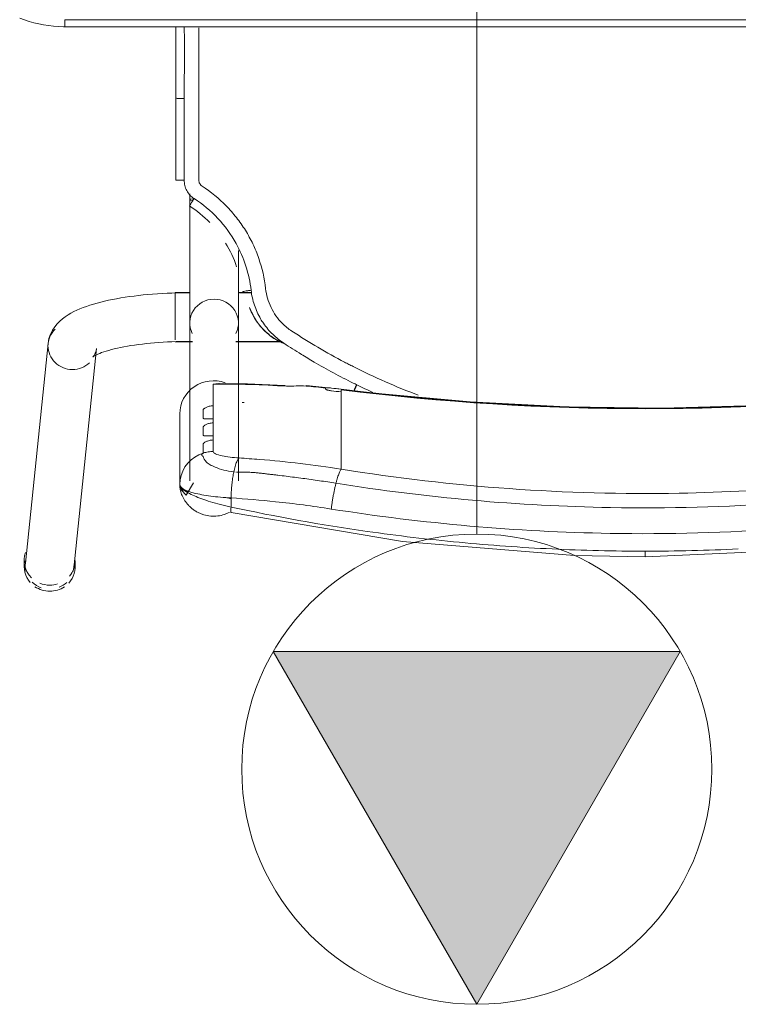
# Model space of a CAD drawing. Header units: metres. Extents: x 1.7 to 42.3, y -72.9 to -47.6.
# Tile 111 of 216: x 8.486 to 8.791, y -61.538 to -61.119. Entities that reach past the tile are written whole.
import ezdxf

# ---------------------------------------------------------------- set-up
doc = ezdxf.new("R2010")
doc.units = ezdxf.units.M
doc.linetypes.add('Oculto 1_5', pattern=[0.0022, 0.0015, -0.0007])
doc.layers.add('I-FURN', color=7, linetype='Continuous', lineweight=18)
doc.layers.add('M-MNTG', color=7, linetype='Continuous', lineweight=18)
doc.layers.add('M-MNTG-IDEN', color=1, linetype='Continuous', lineweight=9, true_color=0xff0000)

# ---------------------------------------------------------------- blocks, each defined once
blk = doc.blocks.new('ConjuntoParaAlunoTamanho6 - CJA06_ConjuntoParaAlunoTamanho6-V28-2PAV - FRIGORÍFICA')
at = {"layer": 'I-FURN', "color": 253, "true_color": 0xaaaaaa}
for p, q in [((0.24321, 0.29526), (0.23354, 0.20182)), ((0.24254, 0.29456), (0.24254, 0.29197)), ((0.2643, 0.29197), (0.2643, 0.29456)), ((0.25413, 0.19969), (0.2638, 0.29312)), ((0.1981, 0.22964), (0.1981, 0.25969)), ((0.17315, 0.25812), (0.17315, 0.19097)), ((0.19385, 0.19097), (0.19385, 0.25812)), ((0.19685, 0.25395), (0.19754, 0.2558)), ((0.12943, 0.2438), (0.12943, 0.25317)), ((0.17457, 0.25441), (0.17513, 0.25435)), ((0.1959, 0.25221), (0.19685, 0.25395)), ((0.12943, 0.24214), (0.12943, 0.2438)), ((0.12943, 0.24214), (0.12943, 0.23653)), ((0.18386, 0.23904), (0.18386, 0.24073)), ((0.12943, 0.23653), (0.12943, 0.23486)), ((0.12943, 0.23486), (0.12943, 0.22925)), ((0.18386, 0.23176), (0.18386, 0.23345)), ((0.12943, 0.22759), (0.12943, 0.22925)), ((0.12943, 0.22759), (0.12943, 0.22197)), ((0.18386, 0.21701), (0.18386, 0.22617)), ((0.12943, 0.22031), (0.12943, 0.22197)), ((0.12946, 0.21915), (0.14434, 0.21757)), ((0.17944, 0.21689), (0.18173, 0.21678)), ((0.17429, 0.19894), (0.15474, 0.19894)), ((0.17429, 0.19879), (0.15494, 0.19879)), ((0.2, 0.19894), (0.19271, 0.19894)), ((0.19385, 0.19879), (0.19271, 0.19879)), ((0.19385, 0.19845), (0.19385, 0.19879)), ((0.19385, 0.19764), (0.19385, 0.19845)), ((0.2, 0.1938), (0.2, 0.19814)), ((0.19385, 0.1916), (0.19385, 0.19367)), ((0.2, 0.18573), (0.2, 0.19364)), ((0.19385, 0.18582), (0.19385, 0.18688)), ((0.19385, 0.18371), (0.19385, 0.18582)), ((0.2, 0.17794), (0.2, 0.1856)), ((0.19385, 0.17809), (0.19385, 0.18059)), ((0.16757, 0.17809), (0.17268, 0.17809)), ((0.1676, 0.17794), (0.17323, 0.17794)), ((0.19377, 0.17794), (0.2, 0.17794)), ((0.19385, 0.13604), (0.19385, 0.13857)), ((0.19983, 0.13021), (0.19982, 0.0953)), ((0.19982, 0.06497), (0.19982, 0.0953)), ((0.247, 0.06497), (-0.247, 0.06497)), ((0.247, 0.06497), (-0.247, 0.06497)), ((0.247, 0.06497), (0.247, 0.06197))]:
    blk.add_line(p, q, dxfattribs=at)
at = {"layer": 'I-FURN', "color": 253, "true_color": 0xaaaaaa, "flags": 128}
for points in [[(0.0001, 0.2904), (-0.07267, 0.28721), (-0.14486, 0.2777), (-0.17603, 0.27161)], [(0.17623, 0.27161), (0.10331, 0.28398), (0.03018, 0.28985), (0.0001, 0.2904)], [(0.17627, 0.2654), (0.17627, 0.26637), (0.17627, 0.26734), (0.17627, 0.26831), (0.17627, 0.26928)], [(0.1981, 0.25971), (0.19792, 0.26092), (0.19739, 0.26208), (0.1954, 0.2642), (0.19227, 0.25896)], [(0.19754, 0.2558), (0.19796, 0.25773), (0.1981, 0.25969)], [(0.1981, 0.25971), (0.1981, 0.2522), (0.1981, 0.24468)], [(0.1981, 0.22964), (0.1981, 0.23715), (0.1981, 0.24467), (0.1981, 0.25218), (0.1981, 0.25969)], [(0.19172, 0.24799), (0.19331, 0.2492), (0.19471, 0.25062), (0.1959, 0.25221)], [(0.1881, 0.24628), (0.18997, 0.24701), (0.19172, 0.24799)], [(0.18386, 0.24073), (0.18386, 0.24195), (0.18386, 0.24317), (0.18386, 0.24439), (0.18386, 0.24561)], [(0.1881, 0.24628), (0.1881, 0.24532), (0.1881, 0.24435), (0.1881, 0.24339), (0.1881, 0.24243)], [(0.18386, 0.23345), (0.18386, 0.23485), (0.18386, 0.23624), (0.18386, 0.23764), (0.18386, 0.23904)], [(0.1881, 0.23868), (0.1881, 0.2378), (0.1881, 0.23692), (0.1881, 0.23603), (0.1881, 0.23515)], [(0.18386, 0.22617), (0.18386, 0.22757), (0.18386, 0.22897), (0.18386, 0.23036), (0.18386, 0.23176)], [(0.1881, 0.23141), (0.1881, 0.23052), (0.1881, 0.22964), (0.1881, 0.22876), (0.1881, 0.22787)], [(-0.12926, 0.21915), (-0.08865, 0.22342), (-0.0479, 0.2261), (-0.00707, 0.22717), (0.03376, 0.22666), (0.07455, 0.22454), (0.11521, 0.22083), (0.12946, 0.21915)], [(0.12943, 0.21937), (0.12943, 0.21961), (0.12943, 0.21984), (0.12943, 0.22007), (0.12943, 0.22031)], [(0.1361, 0.21901), (0.1361, 0.21893), (0.1361, 0.21886), (0.1361, 0.21878), (0.1361, 0.2187)], [(0.15351, 0.21761), (0.16928, 0.2169), (0.18131, 0.21677)], [(0.18173, 0.21678), (0.18279, 0.21686), (0.18386, 0.21701)], [(0.23507, 0.20536), (0.23501, 0.20531), (0.23482, 0.20518), (0.23451, 0.20499), (0.23408, 0.20476), (0.23355, 0.20449), (0.23291, 0.2042), (0.23217, 0.20389), (0.23133, 0.20358), (0.23041, 0.20326), (0.22941, 0.20294), (0.22832, 0.20262), (0.22717, 0.2023), (0.22594, 0.20199), (0.22464, 0.20169), (0.22328, 0.2014), (0.22186, 0.20112), (0.22039, 0.20086), (0.21886, 0.2006), (0.21729, 0.20036), (0.21567, 0.20014), (0.214, 0.19993), (0.2123, 0.19973), (0.21057, 0.19956), (0.2088, 0.1994), (0.207, 0.19926), (0.20518, 0.19913), (0.20334, 0.19903), (0.20148, 0.19894), (0.19961, 0.19888), (0.19772, 0.19883), (0.19583, 0.1988), (0.19394, 0.19879), (0.19385, 0.19879)], [(0.23354, 0.20182), (0.23373, 0.20287), (0.23403, 0.20376), (0.23437, 0.20445), (0.23469, 0.20492), (0.23492, 0.20521), (0.23505, 0.20534), (0.23507, 0.20536)], [(0.25413, 0.19969), (0.25375, 0.19762), (0.25311, 0.19572), (0.25226, 0.19403), (0.25129, 0.19256), (0.25023, 0.19128), (0.24913, 0.19017), (0.24799, 0.18919), (0.24683, 0.18832), (0.24563, 0.18753), (0.24441, 0.18681), (0.24316, 0.18615), (0.24188, 0.18553), (0.24055, 0.18496), (0.23919, 0.18441), (0.23778, 0.1839), (0.23633, 0.18341), (0.23483, 0.18295), (0.2333, 0.18251), (0.23171, 0.1821), (0.23008, 0.1817), (0.22841, 0.18133), (0.2267, 0.18098), (0.22495, 0.18064), (0.22315, 0.18033), (0.22132, 0.18004), (0.21946, 0.17976), (0.21756, 0.17951), (0.21562, 0.17928), (0.21366, 0.17906), (0.21168, 0.17887), (0.20967, 0.1787), (0.20763, 0.17855), (0.20558, 0.17842), (0.20352, 0.17831), (0.20144, 0.17823), (0.19935, 0.17816), (0.19725, 0.17811), (0.19515, 0.17809), (0.19385, 0.17809)], [(0.17315, 0.16015), (0.17315, 0.162), (0.17315, 0.16382), (0.17315, 0.1656), (0.17315, 0.16735), (0.17315, 0.16905), (0.17315, 0.17071), (0.17315, 0.17233), (0.17315, 0.1739), (0.17315, 0.17541), (0.17315, 0.17687), (0.17315, 0.17828), (0.17315, 0.17963), (0.17315, 0.18092), (0.17315, 0.18215), (0.17315, 0.18331), (0.17315, 0.18441), (0.17315, 0.18544), (0.17315, 0.1864), (0.17315, 0.18729), (0.17315, 0.1881), (0.17315, 0.18885), (0.17315, 0.18951), (0.17315, 0.19011), (0.17315, 0.19062), (0.17315, 0.19097)], [(0.19385, 0.19097), (0.19385, 0.19051), (0.19385, 0.18998), (0.19385, 0.18937), (0.19385, 0.18869), (0.19385, 0.18793), (0.19385, 0.1871), (0.19385, 0.18619), (0.19385, 0.18522), (0.19385, 0.18417), (0.19385, 0.18306), (0.19385, 0.18188), (0.19385, 0.18064), (0.19385, 0.17934), (0.19385, 0.17798), (0.19385, 0.17656), (0.19385, 0.17508), (0.19385, 0.17355), (0.19385, 0.17198), (0.19385, 0.17035), (0.19385, 0.16868), (0.19385, 0.16696), (0.19385, 0.16521), (0.19385, 0.16342), (0.19385, 0.16159), (0.19385, 0.15974), (0.19385, 0.15785), (0.19385, 0.15594), (0.19385, 0.15401), (0.19385, 0.15206), (0.19385, 0.15009), (0.19385, 0.14811), (0.19385, 0.14612), (0.19385, 0.14413), (0.19385, 0.14213), (0.19385, 0.14013), (0.19385, 0.13857)], [(0.16841, 0.18432), (0.16841, 0.18434), (0.16841, 0.18435), (0.16841, 0.18437), (0.16841, 0.18438)], [(0.19623, 0.13025), (0.19623, 0.12639), (0.19623, 0.12254), (0.19623, 0.11868), (0.19623, 0.11483), (0.19623, 0.11097), (0.19623, 0.10712), (0.19623, 0.10327), (0.19623, 0.09941), (0.19623, 0.09556)], [(0.2662, 0.06136), (0.26421, 0.06209), (0.2622, 0.06274), (0.26015, 0.06331), (0.25809, 0.06379), (0.25601, 0.0642), (0.25391, 0.06451), (0.25181, 0.06475), (0.24969, 0.0649), (0.24757, 0.06496), (0.247, 0.06497)], [(0.247, 0.06197), (0.1235, 0.06197), (0, 0.06197), (-0.1235, 0.06197), (-0.247, 0.06197)], [(-0.247, 0.06197), (-0.1235, 0.06197), (0, 0.06197), (0.1235, 0.06197), (0.247, 0.06197)]]:
    blk.add_lwpolyline(points, dxfattribs=at)
at = {"layer": 'I-FURN', "color": 253, "true_color": 0xaaaaaa}
for centre, major_axis, ratio, start_param, end_param in [((0.25342, 0.29456), (0.01088, 0), 0.965926, 2.404321, 3.312013), ((0.25351, 0.29419), (-0.01029, 0.00107), 0.967158, 5.223081, 5.597593), ((0.25342, 0.29456), (0.01088, 0), 0.965926, 1.570796, 2.182166), ((0.25342, 0.29197), (0.01088, 0), 0.965926, 1.581694, 1.883969), ((0.25342, 0.29456), (-0.01088, 0), 0.965926, 4.098128, 4.712389), ((0.25342, 0.29197), (0.01088, 0), 0.965926, 1.176355, 1.570796), ((0.25351, 0.29419), (-0.01029, 0.00107), 0.967158, 4.026797, 4.46746), ((0.25342, 0.29197), (0.01088, 0), 0.965926, 2.446266, 3.141593), ((0.25342, 0.29197), (0.01088, 0), 0.965926, 5.959867, 7.062609), ((0.25342, 0.29456), (0.01088, 0), 0.965926, 6.052088, 6.985956), ((0.25351, 0.29419), (-0.01029, 0.00107), 0.967158, 6.102343, 6.382991), ((0.25351, 0.29419), (-0.01029, 0.00107), 0.967158, 3.141593, 3.502975), ((0.0001, -0.77159), (1.0211, 0), 0.978148, 1.443771, 1.697822), ((0.0001, -0.77117), (1.0209, 0), 0.978148, 1.443771, 1.697822), ((0.1837, 0.22964), (0.0144, 0), 0.978148, 4.362105, 6.283185), ((0.17947, 0.60128), (0.385, 0), 0.978148, 4.689765, 4.691852), ((0.17947, 0.60356), (0.395, 0), 0.978148, 4.585364, 4.595996), ((0.17947, 0.60221), (0.3948, 0), 0.978148, 4.585364, 4.595936), ((0.17947, 0.60263), (0.395, 0), 0.978148, 4.602237, 4.623287), ((0.14521, 0.22754), (0.00087, 0.00996), 0.018501, 2.93296, 3.325659), ((0.17947, 0.60336), (0.395, 0), 0.978148, 4.644485, 4.723499), ((0.24383, 0.20075), (-0.01029, 0.00107), 0.967158, 4.812195, 5.597593), ((0.24383, 0.20075), (-0.01029, 0.00107), 0.967158, 3.241398, 4.812195), ((0.24383, 0.20075), (-0.01029, 0.00107), 0.967158, 2.456, 3.241398), ((0.1835, 0.19097), (0.01035, 0), 0.978148, 2.686587, 4.712389), ((0.1835, 0.19097), (0.01035, 0), 0.978148, 4.712389, 6.738191), ((0.1835, 0.13857), (0.01035, 0), 0.069756, 5.759587, 6.776353)]:
    blk.add_ellipse(centre, major_axis=major_axis, ratio=ratio, start_param=start_param, end_param=end_param, dxfattribs=at)
for points in [[(0.0001, 0.29036), (0.0001, 0.29029), (0.0001, 0.29001), (0.0001, 0.28916), (0.0001, 0.28841), (0.0001, 0.28802)], [(-0.01972, 0.28779), (-0.02633, 0.28763), (-0.03293, 0.2874), (-0.03953, 0.28708)], [(0.0001, 0.28802), (-0.00651, 0.28802), (-0.01312, 0.28795), (-0.01972, 0.28779)], [(0.01992, 0.28779), (0.01332, 0.28795), (0.00671, 0.28802), (0.0001, 0.28802)], [(0.03973, 0.28708), (0.03313, 0.2874), (0.02653, 0.28763), (0.01992, 0.28779)], [(0.0595, 0.28591), (0.05292, 0.28638), (0.04633, 0.28677), (0.03973, 0.28708)], [(0.07921, 0.28427), (0.07265, 0.28489), (0.06608, 0.28544), (0.0595, 0.28591)], [(0.09885, 0.28217), (0.09232, 0.28294), (0.08577, 0.28365), (0.07921, 0.28427)], [(0.11839, 0.27961), (0.11189, 0.28054), (0.10538, 0.28139), (0.09885, 0.28217)], [(0.17627, 0.26928), (0.1572, 0.27337), (0.13788, 0.27683), (0.11839, 0.27961)], [(0.13164, 0.25914), (0.13175, 0.25959), (0.13198, 0.26053), (0.13231, 0.26203), (0.13262, 0.26359), (0.13292, 0.2652), (0.1332, 0.26684), (0.13344, 0.26848), (0.13359, 0.26956), (0.13366, 0.2701)], [(0.17627, 0.26928), (0.17633, 0.26966), (0.17642, 0.27037), (0.17644, 0.2712), (0.17636, 0.27149), (0.1763, 0.27156)], [(0.17513, 0.25435), (0.1752, 0.25471), (0.17534, 0.25544), (0.17553, 0.25659), (0.17571, 0.25778), (0.17586, 0.25902), (0.17599, 0.26028), (0.1761, 0.26156), (0.17618, 0.26285), (0.17624, 0.26413), (0.17626, 0.26498), (0.17627, 0.2654)], [(0.1981, 0.25969), (0.1981, 0.26035), (0.19703, 0.26165), (0.19239, 0.26338), (0.18523, 0.2647), (0.17934, 0.26523), (0.17627, 0.2654)], [(0.17811, 0.26528), (0.17751, 0.26545), (0.1769, 0.26561), (0.17629, 0.26577)], [(0.12943, 0.25317), (0.12952, 0.25327), (0.1297, 0.25353), (0.13, 0.25409), (0.13031, 0.25481), (0.13064, 0.25568), (0.13097, 0.2567), (0.1313, 0.25786), (0.13153, 0.2587), (0.13164, 0.25914)], [(0.17285, 0.2484), (0.17297, 0.2485), (0.1732, 0.24877), (0.17355, 0.24934), (0.17389, 0.25006), (0.17423, 0.25093), (0.17455, 0.25195), (0.17485, 0.25308), (0.17504, 0.25392), (0.17513, 0.25435)], [(0.18386, 0.24561), (0.18422, 0.24561), (0.18494, 0.24565), (0.18601, 0.24578), (0.18707, 0.24599), (0.18776, 0.24617), (0.1881, 0.24628)], [(0.12434, 0.2095), (0.11529, 0.21408), (0.10607, 0.21814), (0.09666, 0.22168)], [(0.11594, 0.2205), (0.11821, 0.21947), (0.12046, 0.21841), (0.1227, 0.21732)], [(0.1227, 0.21732), (0.12291, 0.21776), (0.12336, 0.21866), (0.12377, 0.21945), (0.12395, 0.2198)], [(0.12334, 0.21813), (0.12319, 0.21783), (0.12304, 0.21753), (0.12289, 0.21723)], [(0.12395, 0.21936), (0.12377, 0.21898), (0.12356, 0.21856), (0.12335, 0.21813)], [(0.1336, 0.21981), (0.13377, 0.21979), (0.1341, 0.21974), (0.13456, 0.21967), (0.13499, 0.21957), (0.13538, 0.21946), (0.13569, 0.21935), (0.13593, 0.21923), (0.13606, 0.21912), (0.1361, 0.21905), (0.1361, 0.21901)], [(0.1361, 0.2187), (0.1361, 0.21868), (0.13609, 0.21865), (0.13607, 0.21862), (0.13605, 0.2186)], [(0.14432, 0.21779), (0.14576, 0.21776), (0.1486, 0.21775), (0.15133, 0.21782), (0.15267, 0.21788)], [(0.15267, 0.21788), (0.1532, 0.21758), (0.15369, 0.21752), (0.15417, 0.21772)], [(0.12436, 0.21651), (0.12408, 0.21665), (0.12353, 0.21692), (0.12297, 0.21719), (0.1227, 0.21732)], [(0.14098, 0.20758), (0.13826, 0.20916), (0.13276, 0.21224), (0.12717, 0.21512), (0.12436, 0.21651)], [(0.12798, 0.20762), (0.12738, 0.20794), (0.12617, 0.20857), (0.12495, 0.20919), (0.12434, 0.2095)], [(0.1504, 0.19445), (0.14673, 0.19684), (0.13935, 0.20142), (0.13181, 0.20561), (0.12798, 0.20762)], [(0.14635, 0.20432), (0.14546, 0.20487), (0.14368, 0.20597), (0.14188, 0.20704), (0.14098, 0.20758)], [(0.15378, 0.19963), (0.15256, 0.20043), (0.1501, 0.202), (0.14762, 0.20355), (0.14638, 0.20431)], [(0.15863, 0.1971), (0.15703, 0.19822), (0.15531, 0.19916), (0.1535, 0.1999)], [(0.15374, 0.19972), (0.15472, 0.19931), (0.15575, 0.19881), (0.1568, 0.1982)], [(0.1625, 0.1911), (0.16134, 0.1928), (0.15869, 0.19594), (0.1555, 0.19851), (0.15378, 0.19963)], [(0.15448, 0.19112), (0.15386, 0.19174), (0.15256, 0.19292), (0.15114, 0.19396), (0.1504, 0.19445)], [(0.16156, 0.17636), (0.16124, 0.17915), (0.15968, 0.18454), (0.15645, 0.18912), (0.15448, 0.19112)], [(0.16371, 0.18924), (0.16352, 0.18955), (0.16313, 0.19018), (0.16271, 0.1908), (0.1625, 0.1911)], [(0.16774, 0.17706), (0.1675, 0.1792), (0.16656, 0.18343), (0.16479, 0.18738), (0.16371, 0.18924)], [(0.16501, 0.19076), (0.16537, 0.19026), (0.16604, 0.18925), (0.16695, 0.18767), (0.16775, 0.18603), (0.1682, 0.1849), (0.16841, 0.18432)], [(0.17146, 0.1778), (0.17147, 0.17776), (0.17128, 0.17766), (0.17046, 0.17746), (0.16921, 0.17725), (0.16823, 0.17712), (0.16774, 0.17706)], [(0.1786, 0.15703), (0.17667, 0.16018), (0.1751, 0.16355), (0.1739, 0.16704)], [(0.19391, 0.14119), (0.19084, 0.14321), (0.18795, 0.1456), (0.18537, 0.14827)], [(0.19199, 0.13805), (0.19225, 0.13846), (0.19278, 0.13928), (0.19344, 0.14033), (0.19385, 0.14103), (0.19393, 0.14119), (0.19391, 0.14119)], [(0.19623, 0.13025), (0.19622, 0.13104), (0.19604, 0.13255), (0.19519, 0.13473), (0.19383, 0.13663), (0.19265, 0.13762), (0.19199, 0.13805)], [(0.19, 0.13025), (0.19, 0.1305), (0.18994, 0.13099), (0.18966, 0.1317), (0.18922, 0.13231), (0.18884, 0.13263), (0.18863, 0.13277)], [(0.19, 0.09555), (0.19, 0.09868), (0.19, 0.10482), (0.19, 0.11314), (0.19, 0.12173), (0.19, 0.1274), (0.19, 0.13025)], [(0.19982, 0.1302), (0.19984, 0.13021), (0.19969, 0.13022), (0.19891, 0.13024), (0.1977, 0.13025), (0.19672, 0.13025), (0.19623, 0.13025)], [(0.19982, 0.1302), (0.19982, 0.12729), (0.19982, 0.12438), (0.19982, 0.12147)], [(0.19982, 0.09529), (0.19982, 0.1011), (0.19982, 0.11273), (0.19982, 0.12438), (0.19982, 0.1302)], [(0.19982, 0.11273), (0.19982, 0.10691), (0.19982, 0.1011), (0.19982, 0.09528)], [(0.19623, 0.09556), (0.19662, 0.09556), (0.19701, 0.09556), (0.19738, 0.09555)], [(0.19738, 0.09555), (0.19775, 0.09554), (0.1981, 0.09553), (0.19841, 0.09551)], [(0.19982, 0.0953), (0.19982, 0.0953), (0.19982, 0.09529), (0.19982, 0.09529)], [(0.19982, 0.06497), (0.19982, 0.07507), (0.19982, 0.08518), (0.19982, 0.09529)], [(0.19982, 0.07534), (0.19982, 0.07188), (0.19982, 0.06842), (0.19982, 0.06497)]]:
    blk.add_open_spline(points, degree=3, dxfattribs=at)
for points, knots in [([(-0.13346, 0.2701), (-0.0847, 0.2778), (0.00519, 0.28415), (0.09466, 0.27626), (0.13366, 0.2701)], [-1, -1, -1, -1, -0.444444, 0, 0, 0, 0]), ([(0.17699, 0.27153), (0.17765, 0.27187), (0.17927, 0.27255), (0.18196, 0.27315), (0.18496, 0.2732), (0.18741, 0.27274), (0.18905, 0.27216), (0.18996, 0.27176), (0.19062, 0.27143), (0.19127, 0.27106), (0.19212, 0.27051), (0.19313, 0.26973), (0.19423, 0.2687), (0.19516, 0.26763), (0.19594, 0.26656), (0.1966, 0.26547), (0.19712, 0.26439), (0.19752, 0.26334), (0.1978, 0.26234), (0.19804, 0.26108), (0.1981, 0.26023), (0.1981, 0.25971)], [0.3275759, 0.3275759, 0.3275759, 0.3275759, 0.375, 0.4375, 0.5, 0.5625, 0.59375, 0.609375, 0.625, 0.640625, 0.65625, 0.6875, 0.71875, 0.75, 0.78125, 0.8125, 0.84375, 0.875, 0.90625, 0.9375, 1, 1, 1, 1]), ([(-0.13144, 0.25914), (-0.08343, 0.26683), (0.00512, 0.27318), (0.09323, 0.26529), (0.13164, 0.25914)], [-1, -1, -1, -1, -0.444444, 0, 0, 0, 0]), ([(0.13366, 0.2701), (0.14155, 0.26885), (0.15578, 0.26699), (0.16997, 0.2658), (0.17627, 0.2654)], [-1, -1, -1, -1, -0.444444, 0, 0, 0, 0]), ([(0.17627, 0.26928), (0.1778, 0.26895), (0.18084, 0.26823), (0.1851, 0.26704), (0.18885, 0.26578), (0.19302, 0.26411), (0.19708, 0.26187), (0.1981, 0.26034), (0.1981, 0.25971)], [0, 0, 0, 0, 0.125, 0.25, 0.375, 0.5, 0.75, 1, 1, 1, 1]), ([(0.12943, 0.25317), (0.08224, 0.26075), (-0.00484, 0.26702), (-0.09148, 0.25924), (-0.12923, 0.25317)], [-1, -1, -1, -1, -0.444444, 0, 0, 0, 0]), ([(0.19589, 0.26257), (0.19565, 0.26263), (0.19517, 0.26271), (0.1947, 0.26267), (0.19448, 0.26263)], [0.3140409, 0.3140409, 0.3140409, 0.3140409, 0.375, 0.4333514, 0.4333514, 0.4333514, 0.4333514]), ([(0.1981, 0.25971), (0.1981, 0.26024), (0.19787, 0.26101), (0.19723, 0.26183), (0.19682, 0.26214), (0.1966, 0.26226)], [0, 0, 0, 0, 0.125, 0.1875, 0.25, 0.25, 0.25, 0.25]), ([(0.13164, 0.25914), (0.13399, 0.25877), (0.13871, 0.25805), (0.14577, 0.25706), (0.15166, 0.25629), (0.15577, 0.2558), (0.15812, 0.25552), (0.15988, 0.25532), (0.16163, 0.25511), (0.16339, 0.25489), (0.16514, 0.25469), (0.16691, 0.25455), (0.16868, 0.25447), (0.17104, 0.2544), (0.17282, 0.25442), (0.17401, 0.25447)], [0, 0, 0, 0, 0.166667, 0.333333, 0.5, 0.583333, 0.625, 0.666667, 0.708333, 0.75, 0.791667, 0.833333, 0.875, 0.916667, 1, 1, 1, 1]), ([(0.12943, 0.25317), (0.13522, 0.25225), (0.14681, 0.25064), (0.16129, 0.24919), (0.16997, 0.24858), (0.17285, 0.2484)], [0, 0, 0, 0, 0.4, 0.8, 1, 1, 1, 1]), ([(0.17513, 0.25435), (0.17661, 0.25414), (0.17948, 0.25358), (0.18284, 0.25246), (0.1849, 0.25145), (0.18608, 0.25069), (0.18754, 0.24953), (0.18812, 0.24854), (0.1881, 0.24778)], [0, 0, 0, 0, 0.2, 0.4, 0.55, 0.625, 0.7, 1, 1, 1, 1]), ([(0.17285, 0.2484), (0.17555, 0.24823), (0.17966, 0.24775), (0.18317, 0.24668), (0.18386, 0.24597), (0.18386, 0.24561)], [0, 0, 0, 0, 0.444444, 0.722222, 1, 1, 1, 1]), ([(0.1881, 0.24778), (0.18821, 0.24772), (0.18836, 0.24763), (0.18849, 0.24751), (0.18856, 0.24744), (0.1886, 0.24738), (0.18864, 0.24733), (0.1887, 0.24726), (0.18876, 0.24718), (0.1888, 0.24708), (0.18879, 0.247), (0.18877, 0.24693), (0.18873, 0.24686), (0.18866, 0.24676), (0.1885, 0.24657), (0.18828, 0.2464), (0.1881, 0.24628)], [0, 0, 0, 0, 0.166667, 0.25, 0.291667, 0.333333, 0.375, 0.416667, 0.5, 0.583333, 0.625, 0.666667, 0.708333, 0.75, 0.833333, 1, 1, 1, 1]), ([(0.1881, 0.24243), (0.1881, 0.24236), (0.18804, 0.24222), (0.18782, 0.24198), (0.18743, 0.2417), (0.18691, 0.24142), (0.18629, 0.24117), (0.18532, 0.24088), (0.18448, 0.24075), (0.18386, 0.24073)], [0, 0, 0, 0, 0.125, 0.25, 0.375, 0.5, 0.625, 0.75, 1, 1, 1, 1]), ([(0.18386, 0.23904), (0.18448, 0.23902), (0.18532, 0.23903), (0.18629, 0.23904), (0.18691, 0.23904), (0.18743, 0.23902), (0.18782, 0.23896), (0.18804, 0.23885), (0.1881, 0.23875), (0.1881, 0.23868)], [0, 0, 0, 0, 0.25, 0.375, 0.5, 0.625, 0.75, 0.875, 1, 1, 1, 1]), ([(0.1881, 0.23515), (0.1881, 0.23508), (0.18804, 0.23494), (0.18782, 0.2347), (0.18743, 0.23442), (0.18691, 0.23414), (0.18629, 0.23389), (0.18532, 0.2336), (0.18448, 0.23348), (0.18386, 0.23345)], [0, 0, 0, 0, 0.125, 0.25, 0.375, 0.5, 0.625, 0.75, 1, 1, 1, 1]), ([(0.18386, 0.23176), (0.18448, 0.23175), (0.18532, 0.23175), (0.18629, 0.23176), (0.18691, 0.23176), (0.18743, 0.23174), (0.18782, 0.23168), (0.18804, 0.23158), (0.1881, 0.23147), (0.1881, 0.23141)], [0, 0, 0, 0, 0.25, 0.375, 0.5, 0.625, 0.75, 0.875, 1, 1, 1, 1]), ([(0.1881, 0.22787), (0.1881, 0.22781), (0.18804, 0.22767), (0.18782, 0.22742), (0.18743, 0.22714), (0.18691, 0.22687), (0.18629, 0.22661), (0.18532, 0.22633), (0.18448, 0.2262), (0.18386, 0.22617)], [0, 0, 0, 0, 0.125, 0.25, 0.375, 0.5, 0.625, 0.75, 1, 1, 1, 1]), ([(0.13605, 0.2186), (0.13602, 0.21857), (0.13593, 0.21853), (0.13575, 0.2185), (0.13549, 0.21849), (0.13508, 0.2185), (0.13445, 0.21856), (0.1339, 0.21862), (0.1336, 0.21866)], [0, 0, 0, 0, 0.125, 0.25, 0.375, 0.5, 0.75, 1, 1, 1, 1]), ([(0.15683, 0.19818), (0.15764, 0.19771), (0.15919, 0.19669), (0.16207, 0.19434), (0.16393, 0.19226), (0.16501, 0.19076)], [0, 0, 0, 0, 0.25, 0.5, 1, 1, 1, 1]), ([(0.16841, 0.18438), (0.16796, 0.18563), (0.16686, 0.18807), (0.16383, 0.19273), (0.16081, 0.19558), (0.15863, 0.1971)], [0, 0, 0, 0, 0.25, 0.5, 1, 1, 1, 1]), ([(0.18863, 0.13277), (0.18486, 0.13521), (0.17974, 0.13937), (0.17389, 0.14605), (0.17007, 0.15149), (0.1669, 0.15732), (0.16353, 0.16552), (0.16208, 0.17192), (0.16156, 0.17636)], [0, 0, 0, 0, 0.25, 0.375, 0.5, 0.625, 0.75, 1, 1, 1, 1]), ([(0.16774, 0.17706), (0.16854, 0.1701), (0.17345, 0.15474), (0.18461, 0.14281), (0.19199, 0.13805)], [0, 0, 0, 0, 0.444444, 1, 1, 1, 1]), ([(0.19, 0.06548), (0.19, 0.06617), (0.19, 0.06811), (0.19, 0.07088), (0.19, 0.07365), (0.19, 0.07618), (0.19, 0.07838), (0.19, 0.0801), (0.19, 0.08153), (0.19, 0.08284), (0.19, 0.08398), (0.19, 0.08486), (0.19, 0.08558), (0.19, 0.08626), (0.19, 0.0868), (0.19, 0.08716), (0.19, 0.08749), (0.19, 0.08795), (0.19, 0.08848), (0.19, 0.089), (0.19, 0.08963), (0.19, 0.09074), (0.19, 0.09261), (0.19, 0.0945), (0.19, 0.09555)], [0.4659091, 0.4659091, 0.4659091, 0.4659091, 0.4772727, 0.5, 0.5227273, 0.5454545, 0.5681818, 0.5909091, 0.6136364, 0.6363636, 0.6590909, 0.6818182, 0.7045455, 0.7272727, 0.75, 0.7727273, 0.7954545, 0.8181818, 0.8409091, 0.8636364, 0.8863636, 0.9090909, 0.9545455, 1, 1, 1, 1]), ([(0.19618, 0.06498), (0.19616, 0.06721), (0.1961, 0.07741), (0.19616, 0.08755), (0.19623, 0.09556)], [0.8400419, 0.8400419, 0.8400419, 0.8400419, 0.875, 1, 1, 1, 1]), ([(0.19841, 0.09551), (0.19872, 0.09549), (0.19926, 0.09545), (0.19973, 0.09538), (0.19982, 0.09532), (0.19982, 0.0953)], [0.4, 0.4, 0.4, 0.4, 0.6, 0.8, 0.9699288, 0.9699288, 0.9699288, 0.9699288])]:
    blk.add_open_spline(points, degree=3, knots=knots, dxfattribs=at)
blk = doc.blocks.new('4 GRE - ESCOLA DE CINEMA E AUDIOVISUAL CINE REX R07_rvt-1-2PAV - FRIGORÍFICA')
at = {"layer": 'I-FURN', "color": 253, "lineweight": 18, "true_color": 0xaaaaaa, "rotation": 180}
blk.add_blockref('ConjuntoParaAlunoTamanho6 - CJA06_ConjuntoParaAlunoTamanho6-V28-2PAV - FRIGORÍFICA', (8.75191, -61.05751), dxfattribs=at)
blk = doc.blocks.new('Ponto de força - PONTO DE FORÇA - EQUIPAMENTO-V51-2PAV - FRIGORÍFICA')
at = {"layer": 'M-MNTG', "linetype": 'Oculto 1_5', "true_color": 0xff0000}
blk.add_hatch(color=1, dxfattribs=at).paths.add_polyline_path([(0, -0.1), (0.0866, 0.05), (-0.0866, 0.05), (-0.05054, -0.01247)])
at = {"layer": 'M-MNTG'}
for p, q in [((0.0866, 0.05), (-0.0866, 0.05)), ((-0.0866, 0.05), (0, -0.1)), ((0, -0.1), (0.0866, 0.05))]:
    blk.add_line(p, q, dxfattribs=at)
blk.add_circle((0, 0), 0.1, dxfattribs=at)

msp = doc.modelspace()

# ---------------------------------------------------------------- linework, layer by layer
at = {"layer": 'M-MNTG-IDEN'}
msp.add_line((8.68016, -61.33828), (8.68016, -60.96328), dxfattribs=at)

# ---------------------------------------------------------------- block references
at = {"lineweight": 5}
msp.add_blockref('4 GRE - ESCOLA DE CINEMA E AUDIOVISUAL CINE REX R07_rvt-1-2PAV - FRIGORÍFICA', (0, 0), dxfattribs=at)
at = {"layer": 'M-MNTG'}
msp.add_blockref('Ponto de força - PONTO DE FORÇA - EQUIPAMENTO-V51-2PAV - FRIGORÍFICA', (8.68016, -61.43828), dxfattribs=at)

doc.saveas('drawing.dxf')
